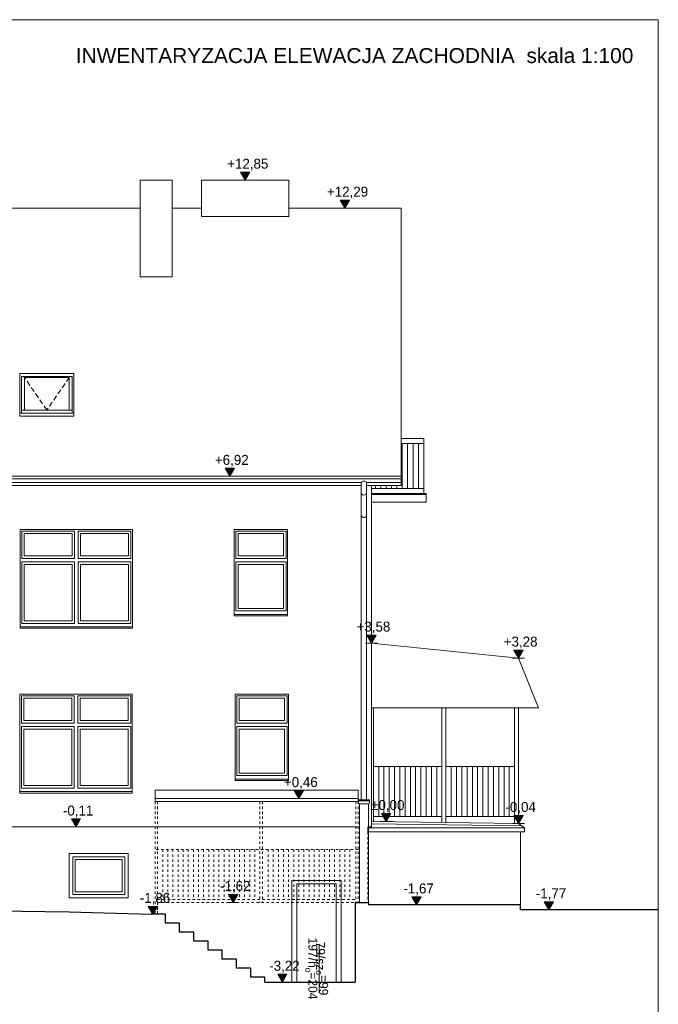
# Model space of a CAD drawing. Extents: x -128160 to 82695, y 7277 to 37028.
# Tile 4 of 14: x -83961 to -71160, y 17250 to 36977. Entities that reach past the tile are written whole.
import ezdxf

# ---------------------------------------------------------------- set-up
doc = ezdxf.new("R2010")
doc.units = 0
doc.header["$MEASUREMENT"] = 0
doc.linetypes.add('Hidden Line', pattern=[100, 50, -50])
doc.linetypes.add('Krawędzie ukryte', pattern=[150, 100, -50])
for name, color, linetype, lineweight in [('A-Opisy_Nr_Pióra__21', 7, 'Continuous', 13), ('ARCH TABELA_Nr_Pióra__21', 7, 'Continuous', 13), ('Arch wymiary_Nr_Pióra__21', 7, 'Continuous', 13), ('INWENT BALUSTRADY_Nr_Pióra__26', 5, 'Continuous', 13), ('INWENT DACH_Nr_Pióra__21', 7, 'Continuous', 13), ('INWENT ODWODNIENIE_Nr_Pióra__21', 7, 'Continuous', 13), ('INWENT OPISY_Nr_Pióra__21', 7, 'Continuous', 13), ('INWENT SCHODY_Nr_Pióra__1', 7, 'Continuous', 25), ('INWENT STROPY_Nr_Pióra__1', 7, 'Continuous', 25), ('INWENT STROPY_Nr_Pióra__21', 7, 'Continuous', 13), ('INWENT TEREN_Nr_Pióra__1', 7, 'Continuous', 25), ('INWENT. DRZWI_Nr_Pióra__21', 7, 'Continuous', 13), ('INWENT. OKNA_Nr_Pióra__21', 7, 'Continuous', 13), ('INWENT. OKNA_Nr_Pióra__5', 7, 'Continuous', 13), ('INWENT.ŚCIANY_Nr_Pióra__1', 7, 'Continuous', 25), ('INWENT.ŚCIANY_Nr_Pióra__5', 7, 'Continuous', 13)]:
    doc.layers.add(name, color=color, linetype=linetype, lineweight=lineweight)
doc.layers.add('Arch wymiary', color=7, linetype='Continuous')
doc.styles.add('GENERATED_STYLE_1', font='txt')
doc.styles.add('GENERATED_STYLE_2', font='txt')
doc.styles.add('GENERATED_STYLE_9', font='arial.ttf')

# ---------------------------------------------------------------- blocks, each defined once
blk = doc.blocks.new('Wymiary_102', base_point=(-76007, 19243))
at = {"layer": 'Arch wymiary_Nr_Pióra__21', "linetype": 'Continuous'}
blk.add_hatch(color=256, dxfattribs=at).paths.add_polyline_path([(-76007, 19243), (-76100, 19403), (-75915, 19403)], flags=0)
for p, q in [((-76007, 19243), (-76100, 19403)), ((-76100, 19403), (-75915, 19403)), ((-75915, 19403), (-76007, 19243)), ((-76007, 19243), (-76127, 19243)), ((-76007, 19243), (-75887, 19243))]:
    blk.add_line(p, q, dxfattribs=at)
at = {"layer": 'Arch wymiary_Nr_Pióra__21', "insert": (-76270, 19435), "char_height": 200, "attachment_point": 7, "style": 'GENERATED_STYLE_1'}
blk.add_mtext('{-1,67}', dxfattribs=at)
blk = doc.blocks.new('Wymiary_103', base_point=(-73352, 19143))
at = {"layer": 'Arch wymiary_Nr_Pióra__21', "linetype": 'Continuous'}
blk.add_hatch(color=256, dxfattribs=at).paths.add_polyline_path([(-73352, 19143), (-73445, 19303), (-73260, 19303)], flags=0)
for p, q in [((-73352, 19143), (-73472, 19143)), ((-73352, 19143), (-73445, 19303)), ((-73445, 19303), (-73260, 19303)), ((-73260, 19303), (-73352, 19143)), ((-73352, 19143), (-73232, 19143))]:
    blk.add_line(p, q, dxfattribs=at)
at = {"layer": 'Arch wymiary_Nr_Pióra__21', "insert": (-73615, 19335), "char_height": 200, "attachment_point": 7, "style": 'GENERATED_STYLE_1'}
blk.add_mtext('{-1,77}', dxfattribs=at)
blk = doc.blocks.new('Wymiary_104', base_point=(-79683, 19293))
at = {"layer": 'Arch wymiary_Nr_Pióra__21', "linetype": 'Continuous'}
blk.add_hatch(color=256, dxfattribs=at).paths.add_polyline_path([(-79683, 19293), (-79776, 19453), (-79590, 19453)], flags=0)
for p, q in [((-79683, 19293), (-79776, 19453)), ((-79776, 19453), (-79590, 19453)), ((-79590, 19453), (-79683, 19293)), ((-79683, 19293), (-79803, 19293)), ((-79683, 19293), (-79563, 19293))]:
    blk.add_line(p, q, dxfattribs=at)
at = {"layer": 'Arch wymiary_Nr_Pióra__21', "insert": (-79945, 19485), "char_height": 200, "attachment_point": 7, "style": 'GENERATED_STYLE_1'}
blk.add_mtext('{-1,62}', dxfattribs=at)
blk = doc.blocks.new('Wymiary_105', base_point=(-78695, 17693))
at = {"layer": 'Arch wymiary_Nr_Pióra__21', "linetype": 'Continuous'}
blk.add_hatch(color=256, dxfattribs=at).paths.add_polyline_path([(-78695, 17693), (-78788, 17853), (-78603, 17853)], flags=0)
for p, q in [((-78695, 17693), (-78788, 17853)), ((-78788, 17853), (-78603, 17853)), ((-78603, 17853), (-78695, 17693)), ((-78695, 17693), (-78815, 17693)), ((-78695, 17693), (-78575, 17693))]:
    blk.add_line(p, q, dxfattribs=at)
at = {"layer": 'Arch wymiary_Nr_Pióra__21', "insert": (-78958, 17885), "char_height": 200, "attachment_point": 7, "style": 'GENERATED_STYLE_1'}
blk.add_mtext('{-3,22}', dxfattribs=at)
blk = doc.blocks.new('Wymiary_106', base_point=(-78366, 21373))
at = {"layer": 'Arch wymiary_Nr_Pióra__21', "linetype": 'Continuous'}
blk.add_hatch(color=256, dxfattribs=at).paths.add_polyline_path([(-78366, 21373), (-78459, 21533), (-78273, 21533)], flags=0)
for p, q in [((-78366, 21373), (-78459, 21533)), ((-78459, 21533), (-78273, 21533)), ((-78273, 21533), (-78366, 21373)), ((-78366, 21373), (-78486, 21373)), ((-78366, 21373), (-78246, 21373))]:
    blk.add_line(p, q, dxfattribs=at)
at = {"layer": 'Arch wymiary_Nr_Pióra__21', "insert": (-78664, 21565), "char_height": 200, "attachment_point": 7, "style": 'GENERATED_STYLE_1'}
blk.add_mtext('{+0,46}', dxfattribs=at)
blk = doc.blocks.new('Wymiary_107', base_point=(-73961, 20874))
at = {"layer": 'Arch wymiary_Nr_Pióra__21', "linetype": 'Continuous'}
blk.add_hatch(color=256, dxfattribs=at).paths.add_polyline_path([(-73961, 20874), (-74054, 21034), (-73868, 21034)], flags=0)
for p, q in [((-73961, 20874), (-74054, 21034)), ((-74054, 21034), (-73868, 21034)), ((-73868, 21034), (-73961, 20874)), ((-73961, 20874), (-74081, 20874)), ((-73961, 20874), (-73841, 20874))]:
    blk.add_line(p, q, dxfattribs=at)
at = {"layer": 'Arch wymiary_Nr_Pióra__21', "insert": (-74224, 21066), "char_height": 200, "attachment_point": 7, "style": 'GENERATED_STYLE_1'}
blk.add_mtext('{-0,04}', dxfattribs=at)
blk = doc.blocks.new('Wymiary_108', base_point=(-76615, 20913))
at = {"layer": 'Arch wymiary_Nr_Pióra__21', "linetype": 'Continuous'}
blk.add_hatch(color=256, dxfattribs=at).paths.add_polyline_path([(-76615, 20913), (-76708, 21073), (-76522, 21073)], flags=0)
for p, q in [((-76615, 20913), (-76735, 20913)), ((-76615, 20913), (-76708, 21073)), ((-76708, 21073), (-76522, 21073)), ((-76522, 21073), (-76615, 20913)), ((-76615, 20913), (-76495, 20913))]:
    blk.add_line(p, q, dxfattribs=at)
at = {"layer": 'Arch wymiary_Nr_Pióra__21', "insert": (-76916, 21105), "char_height": 200, "attachment_point": 7, "style": 'GENERATED_STYLE_1'}
blk.add_mtext('{±0,00}', dxfattribs=at)
blk = doc.blocks.new('Wymiary_109', base_point=(-73961, 24188))
at = {"layer": 'Arch wymiary_Nr_Pióra__21', "linetype": 'Continuous'}
blk.add_hatch(color=256, dxfattribs=at).paths.add_polyline_path([(-73961, 24188), (-74054, 24348), (-73868, 24348)], flags=0)
for p, q in [((-73961, 24188), (-74054, 24348)), ((-74054, 24348), (-73868, 24348)), ((-73868, 24348), (-73961, 24188)), ((-73961, 24188), (-74081, 24188)), ((-73961, 24188), (-73841, 24188))]:
    blk.add_line(p, q, dxfattribs=at)
at = {"layer": 'Arch wymiary_Nr_Pióra__21', "insert": (-74258, 24380), "char_height": 200, "attachment_point": 7, "style": 'GENERATED_STYLE_1'}
blk.add_mtext('{+3,28}', dxfattribs=at)
blk = doc.blocks.new('Wymiary_110', base_point=(-76911, 24488))
at = {"layer": 'Arch wymiary_Nr_Pióra__21', "linetype": 'Continuous'}
blk.add_hatch(color=256, dxfattribs=at).paths.add_polyline_path([(-76911, 24488), (-77004, 24648), (-76818, 24648)], flags=0)
for p, q in [((-76911, 24488), (-77031, 24488)), ((-76911, 24488), (-77004, 24648)), ((-77004, 24648), (-76818, 24648)), ((-76818, 24648), (-76911, 24488)), ((-76911, 24488), (-76791, 24488))]:
    blk.add_line(p, q, dxfattribs=at)
at = {"layer": 'Arch wymiary_Nr_Pióra__21', "insert": (-77208, 24680), "char_height": 200, "attachment_point": 7, "style": 'GENERATED_STYLE_1'}
blk.add_mtext('{+3,58}', dxfattribs=at)
blk = doc.blocks.new('Wymiary_111', base_point=(-81292, 19053))
at = {"layer": 'Arch wymiary_Nr_Pióra__21', "linetype": 'Continuous'}
blk.add_hatch(color=256, dxfattribs=at).paths.add_polyline_path([(-81292, 19053), (-81384, 19213), (-81199, 19213)], flags=0)
for p, q in [((-81292, 19053), (-81384, 19213)), ((-81384, 19213), (-81199, 19213)), ((-81199, 19213), (-81292, 19053)), ((-81292, 19053), (-81412, 19053)), ((-81292, 19053), (-81172, 19053))]:
    blk.add_line(p, q, dxfattribs=at)
at = {"layer": 'Arch wymiary_Nr_Pióra__21', "insert": (-81554, 19245), "char_height": 200, "attachment_point": 7, "style": 'GENERATED_STYLE_1'}
blk.add_mtext('{-1,86}', dxfattribs=at)
blk = doc.blocks.new('Wymiary_112', base_point=(-82831, 20803))
at = {"layer": 'Arch wymiary_Nr_Pióra__21', "linetype": 'Continuous'}
blk.add_hatch(color=256, dxfattribs=at).paths.add_polyline_path([(-82831, 20803), (-82924, 20963), (-82739, 20963)], flags=0)
for p, q in [((-82831, 20803), (-82924, 20963)), ((-82924, 20963), (-82739, 20963)), ((-82739, 20963), (-82831, 20803)), ((-82831, 20803), (-82951, 20803)), ((-82831, 20803), (-82711, 20803))]:
    blk.add_line(p, q, dxfattribs=at)
at = {"layer": 'Arch wymiary_Nr_Pióra__21', "insert": (-83094, 20995), "char_height": 200, "attachment_point": 7, "style": 'GENERATED_STYLE_1'}
blk.add_mtext('{-0,11}', dxfattribs=at)
blk = doc.blocks.new('Wymiary_113', base_point=(-79751, 27828))
at = {"layer": 'Arch wymiary_Nr_Pióra__21', "linetype": 'Continuous'}
blk.add_hatch(color=256, dxfattribs=at).paths.add_polyline_path([(-79751, 27828), (-79843, 27988), (-79658, 27988)], flags=0)
for p, q in [((-79751, 27828), (-79871, 27828)), ((-79751, 27828), (-79843, 27988)), ((-79843, 27988), (-79658, 27988)), ((-79658, 27988), (-79751, 27828)), ((-79751, 27828), (-79631, 27828))]:
    blk.add_line(p, q, dxfattribs=at)
at = {"layer": 'Arch wymiary_Nr_Pióra__21', "insert": (-80048, 28020), "char_height": 200, "attachment_point": 7, "style": 'GENERATED_STYLE_1'}
blk.add_mtext('{+6,92}', dxfattribs=at)
blk = doc.blocks.new('Wymiary_133', base_point=(-79441, 33763))
at = {"layer": 'Arch wymiary_Nr_Pióra__21', "linetype": 'Continuous'}
blk.add_hatch(color=256, dxfattribs=at).paths.add_polyline_path([(-79441, 33763), (-79534, 33923), (-79348, 33923)], flags=0)
for p, q in [((-79441, 33763), (-79561, 33763)), ((-79441, 33763), (-79534, 33923)), ((-79534, 33923), (-79348, 33923)), ((-79348, 33923), (-79441, 33763)), ((-79441, 33763), (-79321, 33763))]:
    blk.add_line(p, q, dxfattribs=at)
at = {"layer": 'Arch wymiary_Nr_Pióra__21', "insert": (-79802, 33955), "char_height": 200, "attachment_point": 7, "style": 'GENERATED_STYLE_1'}
blk.add_mtext('{+12,85}', dxfattribs=at)
blk = doc.blocks.new('Wymiary_134', base_point=(-77441, 33203))
at = {"layer": 'Arch wymiary_Nr_Pióra__21', "linetype": 'Continuous'}
blk.add_hatch(color=256, dxfattribs=at).paths.add_polyline_path([(-77441, 33203), (-77534, 33363), (-77348, 33363)], flags=0)
for p, q in [((-77441, 33203), (-77534, 33363)), ((-77534, 33363), (-77348, 33363)), ((-77348, 33363), (-77441, 33203)), ((-77441, 33203), (-77561, 33203)), ((-77441, 33203), (-77321, 33203))]:
    blk.add_line(p, q, dxfattribs=at)
at = {"layer": 'Arch wymiary_Nr_Pióra__21', "insert": (-77802, 33395), "char_height": 200, "attachment_point": 7, "style": 'GENERATED_STYLE_1'}
blk.add_mtext('{+12,29}', dxfattribs=at)

msp = doc.modelspace()

# ---------------------------------------------------------------- linework, layer by layer
at = {"layer": 'ARCH TABELA_Nr_Pióra__21', "linetype": 'Continuous'}
for p, q in [((-128159.9, 36977.1), (-71159.9, 36977.1)), ((-71159.9, 36977.1), (-71159.9, 7277.1))]:
    msp.add_line(p, q, dxfattribs=at)
at = {"layer": 'INWENT BALUSTRADY_Nr_Pióra__26', "linetype": 'Continuous'}
for p, q in [((-75860.9, 28582.8), (-76315.9, 28582.8)), ((-75860.9, 28482.8), (-76315.9, 28482.8)), ((-76292.2, 28482.8), (-76292.2, 27582.8)), ((-76184.4, 28482.8), (-76184.4, 27582.8)), ((-76076.6, 28482.8), (-76076.6, 27582.8)), ((-75968.8, 28482.8), (-75968.8, 27582.8)), ((-75860.9, 28582.8), (-75860.9, 27482.8)), ((-76831.4, 27642.9), (-76831.4, 27582.8)), ((-76723.5, 27642.9), (-76723.5, 27582.8)), ((-76615.7, 27642.9), (-76615.7, 27582.8)), ((-76507.9, 27642.9), (-76507.9, 27582.8)), ((-76400.1, 27642.9), (-76400.1, 27582.8)), ((-75860.9, 27582.8), (-76910.9, 27582.8)), ((-73960.9, 24187.8), (-76910.9, 24487.8)), ((-73560.9, 23187.8), (-73960.9, 24187.8)), ((-73560.9, 23187.8), (-76910.9, 23187.8)), ((-76870.9, 23187.8), (-76870.9, 20912.3)), ((-75495.9, 23187.8), (-75495.9, 20894.4)), ((-75415.9, 23187.8), (-75415.9, 20893.4)), ((-74040.9, 23187.8), (-74040.9, 20875.4)), ((-73960.9, 23187.8), (-73960.9, 20874.4)), ((-76870.9, 22012.8), (-75495.9, 22012.8)), ((-76765.2, 21012.8), (-76765.2, 22012.8)), ((-76659.4, 21012.8), (-76659.4, 22012.8)), ((-76553.6, 21012.8), (-76553.6, 22012.8)), ((-76447.9, 21012.8), (-76447.9, 22012.8)), ((-76342.1, 21012.8), (-76342.1, 22012.8)), ((-76236.3, 21012.8), (-76236.3, 22012.8)), ((-76130.5, 21012.8), (-76130.5, 22012.8)), ((-76024.8, 21012.8), (-76024.8, 22012.8)), ((-75919, 21012.8), (-75919, 22012.8)), ((-75813.2, 21012.8), (-75813.2, 22012.8)), ((-75707.5, 21012.8), (-75707.5, 22012.8)), ((-75601.7, 21012.8), (-75601.7, 22012.8)), ((-75415.9, 22012.8), (-74040.9, 22012.8)), ((-75310.2, 21012.8), (-75310.2, 22012.8)), ((-75204.4, 21012.8), (-75204.4, 22012.8)), ((-75098.6, 21012.8), (-75098.6, 22012.8)), ((-74992.9, 21012.8), (-74992.9, 22012.8)), ((-74887.1, 21012.8), (-74887.1, 22012.8)), ((-74781.3, 21012.8), (-74781.3, 22012.8)), ((-74675.5, 21012.8), (-74675.5, 22012.8)), ((-74569.8, 21012.8), (-74569.8, 22012.8)), ((-74464, 21012.8), (-74464, 22012.8)), ((-74358.2, 21012.8), (-74358.2, 22012.8)), ((-74252.5, 21012.8), (-74252.5, 22012.8)), ((-74146.7, 21012.8), (-74146.7, 22012.8)), ((-77175.9, 21542.8), (-81245.9, 21542.8)), ((-81245.9, 21542.8), (-81245.9, 21312.8)), ((-77175.9, 21542.8), (-77175.9, 21312.8)), ((-77175.9, 21372.8), (-81245.9, 21372.8)), ((-77175.9, 21312.8), (-81245.9, 21312.8)), ((-76870.9, 21012.8), (-75495.9, 21012.8)), ((-75415.9, 21012.8), (-74040.9, 21012.8))]:
    msp.add_line(p, q, dxfattribs=at)
at = {"layer": 'INWENT BALUSTRADY_Nr_Pióra__26', "linetype": 'Hidden Line'}
for p, q in [((-81245.9, 21312.8), (-81245.9, 19052.8)), ((-81195.9, 21312.8), (-81195.9, 19052.8)), ((-79145.9, 21312.8), (-79145.9, 19292.8)), ((-79095.9, 21312.8), (-79095.9, 19292.8)), ((-77225.9, 21312.8), (-77225.9, 19292.8)), ((-77175.9, 21312.8), (-77175.9, 19292.8)), ((-77175.9, 20352.8), (-81245.9, 20352.8)), ((-81093.4, 20352.8), (-81093.4, 19352.8)), ((-80990.9, 20352.8), (-80990.9, 19352.8)), ((-80888.4, 20352.8), (-80888.4, 19352.8)), ((-80785.9, 20352.8), (-80785.9, 19352.8)), ((-80683.4, 20352.8), (-80683.4, 19352.8)), ((-80580.9, 20352.8), (-80580.9, 19352.8)), ((-80478.4, 20352.8), (-80478.4, 19352.8)), ((-80375.9, 20352.8), (-80375.9, 19352.8)), ((-80273.4, 20352.8), (-80273.4, 19352.8)), ((-80170.9, 20352.8), (-80170.9, 19352.8)), ((-80068.4, 20352.8), (-80068.4, 19352.8)), ((-79965.9, 20352.8), (-79965.9, 19352.8)), ((-79863.4, 20352.8), (-79863.4, 19352.8)), ((-79760.9, 20352.8), (-79760.9, 19352.8)), ((-79658.4, 20352.8), (-79658.4, 19352.8)), ((-79555.9, 20352.8), (-79555.9, 19352.8)), ((-79453.4, 20352.8), (-79453.4, 19352.8)), ((-79350.9, 20352.8), (-79350.9, 19352.8)), ((-79248.4, 20352.8), (-79248.4, 19352.8)), ((-78980.9, 20352.8), (-78980.9, 19352.8)), ((-78878.4, 20352.8), (-78878.4, 19352.8)), ((-78775.9, 20352.8), (-78775.9, 19352.8)), ((-78673.4, 20352.8), (-78673.4, 19352.8)), ((-78570.9, 20352.8), (-78570.9, 19352.8)), ((-78468.4, 20352.8), (-78468.4, 19352.8)), ((-78365.9, 20352.8), (-78365.9, 19352.8)), ((-78263.4, 20352.8), (-78263.4, 19352.8)), ((-78160.9, 20352.8), (-78160.9, 19352.8)), ((-78058.4, 20352.8), (-78058.4, 19352.8)), ((-77955.9, 20352.8), (-77955.9, 19352.8)), ((-77853.4, 20352.8), (-77853.4, 19352.8)), ((-77750.9, 20352.8), (-77750.9, 19352.8)), ((-77648.4, 20352.8), (-77648.4, 19352.8)), ((-77545.9, 20352.8), (-77545.9, 19352.8)), ((-77443.4, 20352.8), (-77443.4, 19352.8)), ((-77340.9, 20352.8), (-77340.9, 19352.8)), ((-81195.9, 19352.8), (-77225.9, 19352.8))]:
    msp.add_line(p, q, dxfattribs=at)
at = {"layer": 'INWENT DACH_Nr_Pióra__21', "linetype": 'Continuous'}
for p, q in [((-104413, 33202.8), (-81545.9, 33202.8)), ((-80905.9, 33202.8), (-80315.9, 33202.8)), ((-78565.9, 33202.8), (-76315.9, 33202.8)), ((-76315.9, 33202.8), (-76315.9, 27642.9)), ((-120405.9, 27828.4), (-76315.9, 27828.4)), ((-120405.9, 27777.2), (-76315.9, 27777.2)), ((-90073.4, 27702.2), (-77115.9, 27702.2)), ((-90073.4, 27642.9), (-77115.9, 27642.9)), ((-77005.9, 27702.2), (-76315.9, 27702.2)), ((-77005.9, 27642.9), (-76315.9, 27642.9))]:
    msp.add_line(p, q, dxfattribs=at)
at = {"layer": 'INWENT ODWODNIENIE_Nr_Pióra__21', "linetype": 'Continuous'}
for p, q in [((-77115.9, 27702.2), (-77115.9, 21347.8)), ((-77005.9, 27702.2), (-77005.9, 21347.8)), ((-77170.9, 21347.8), (-77170.9, 21287.8)), ((-77170.9, 21347.8), (-76950.9, 21347.8)), ((-77170.9, 21327.8), (-76950.9, 21327.8)), ((-76950.9, 21347.8), (-76950.9, 21287.8)), ((-76970.9, 21267.8), (-77150.9, 21267.8)), ((-77150.9, 21267.8), (-77150.9, 19292.8)), ((-76970.9, 21267.8), (-76970.9, 19292.8))]:
    msp.add_line(p, q, dxfattribs=at)
for centre, radius, start, end in [((-77060.9, 27666.6), 65.5, 32.87588, 147.12412), ((-77060.9, 27507.4), 55.2, 174.54738, 354.54738), ((-77060.9, 27057.4), 55.2, 185.45262, 5.45262), ((-77150.9, 21287.8), 20, 180, 270), ((-76970.9, 21287.8), 20, 270, 0)]:
    msp.add_arc(centre, radius, start, end, dxfattribs=at)
at = {"layer": 'INWENT OPISY_Nr_Pióra__21', "linetype": 'Continuous'}
msp.add_line((-77960.9, 18451.9), (-77960.9, 17481.9), dxfattribs=at)
at = {"layer": 'INWENT SCHODY_Nr_Pióra__1', "linetype": 'Continuous'}
for p, q in [((-81040.9, 19052.8), (-81325.9, 19052.8)), ((-81040.9, 18872.8), (-81040.9, 19052.8)), ((-80755.9, 18872.8), (-81040.9, 18872.8)), ((-80755.9, 18692.8), (-80755.9, 18872.8)), ((-80470.9, 18692.8), (-80755.9, 18692.8)), ((-80470.9, 18512.8), (-80470.9, 18692.8)), ((-80185.9, 18512.8), (-80470.9, 18512.8)), ((-80185.9, 18332.8), (-80185.9, 18512.8)), ((-79900.9, 18332.8), (-80185.9, 18332.8)), ((-79900.9, 18152.8), (-79900.9, 18332.8)), ((-79615.9, 18152.8), (-79900.9, 18152.8)), ((-79615.9, 17972.8), (-79615.9, 18152.8)), ((-79330.9, 17972.8), (-79615.9, 17972.8)), ((-79330.9, 17792.8), (-79330.9, 17972.8)), ((-79045.9, 17792.8), (-79330.9, 17792.8)), ((-79045.9, 17692.8), (-79045.9, 17792.8))]:
    msp.add_line(p, q, dxfattribs=at)
at = {"layer": 'INWENT STROPY_Nr_Pióra__1', "linetype": 'Continuous'}
msp.add_line((-79045.9, 17692.8), (-77235.9, 17692.8), dxfattribs=at)
at = {"layer": 'INWENT STROPY_Nr_Pióra__21', "linetype": 'Continuous'}
for p, q in [((-75810.9, 27482.8), (-76910.9, 27482.8)), ((-75810.9, 27462.8), (-76910.9, 27462.8)), ((-75810.9, 27312.8), (-76910.9, 27312.8))]:
    msp.add_line(p, q, dxfattribs=at)
at = {"layer": 'INWENT TEREN_Nr_Pióra__1', "linetype": 'Continuous'}
for p, q in [((-88575.9, 19192.8), (-82965.9, 19102.8)), ((-73920.9, 19242.8), (-76965.9, 19242.8)), ((-73920.9, 19142.8), (-73920.9, 19242.8)), ((-71159.9, 19142.8), (-73920.9, 19142.8)), ((-82965.9, 19102.8), (-81325.9, 19052.8))]:
    msp.add_line(p, q, dxfattribs=at)
at = {"layer": 'INWENT. DRZWI_Nr_Pióra__21', "linetype": 'Continuous'}
for p, q in [((-78405.9, 19662.8), (-78405.9, 17692.8)), ((-78405.9, 19662.8), (-77615.9, 19662.8)), ((-77615.9, 17692.8), (-77615.9, 19662.8))]:
    msp.add_line(p, q, dxfattribs=at)
at = {"layer": 'INWENT. OKNA_Nr_Pióra__21', "linetype": 'Continuous'}
for p, q in [((-83955.9, 29889.3), (-83955.9, 29036.9)), ((-82875.9, 29889.3), (-83955.9, 29889.3)), ((-82905.9, 29829.3), (-83925.9, 29829.3)), ((-83925.9, 29096.9), (-83925.9, 29829.3)), ((-83865.9, 29156.9), (-83865.9, 29829.3)), ((-82965.9, 29809.3), (-83865.9, 29809.3)), ((-82965.9, 29156.9), (-82965.9, 29829.3)), ((-82905.9, 29096.9), (-82905.9, 29829.3)), ((-82875.9, 29036.9), (-82875.9, 29889.3)), ((-83955.9, 29096.9), (-82875.9, 29096.9)), ((-83955.9, 29036.9), (-82875.9, 29036.9)), ((-83925.9, 29156.9), (-82905.9, 29156.9))]:
    msp.add_line(p, q, dxfattribs=at)
at = {"layer": 'INWENT. OKNA_Nr_Pióra__21', "linetype": 'Krawędzie ukryte'}
for p, q in [((-83415.9, 29156.9), (-83865.9, 29809.3)), ((-82965.9, 29809.3), (-83415.9, 29156.9))]:
    msp.add_line(p, q, dxfattribs=at)
at = {"layer": 'INWENT. OKNA_Nr_Pióra__5', "linetype": 'Continuous'}
for p, q in [((-83920.9, 26732.8), (-83920.9, 26182.8)), ((-83920.9, 26732.8), (-82860.9, 26732.8)), ((-83870.9, 26682.8), (-82910.9, 26682.8)), ((-83870.9, 26682.8), (-83870.9, 26232.8)), ((-82910.9, 26682.8), (-82910.9, 26232.8)), ((-82860.9, 26732.8), (-82860.9, 26182.8)), ((-82790.9, 26732.8), (-82790.9, 26182.8)), ((-81730.9, 26732.8), (-82790.9, 26732.8)), ((-81780.9, 26682.8), (-82740.9, 26682.8)), ((-82740.9, 26682.8), (-82740.9, 26232.8)), ((-81780.9, 26682.8), (-81780.9, 26232.8)), ((-81730.9, 26732.8), (-81730.9, 26182.8)), ((-79630.9, 26732.8), (-79630.9, 26182.8)), ((-79630.9, 26732.8), (-78620.9, 26732.8)), ((-79580.9, 26682.8), (-78670.9, 26682.8)), ((-79580.9, 26682.8), (-79580.9, 26232.8)), ((-78670.9, 26682.8), (-78670.9, 26232.8)), ((-78620.9, 26732.8), (-78620.9, 26182.8)), ((-83920.9, 26182.8), (-82860.9, 26182.8)), ((-83920.9, 26112.8), (-82860.9, 26112.8)), ((-83920.9, 26112.8), (-83920.9, 24882.8)), ((-83870.9, 26232.8), (-82910.9, 26232.8)), ((-83870.9, 26062.8), (-82910.9, 26062.8)), ((-83870.9, 26062.8), (-83870.9, 24932.8)), ((-82910.9, 26062.8), (-82910.9, 24932.8)), ((-82860.9, 26112.8), (-82860.9, 24882.8)), ((-81730.9, 26182.8), (-82790.9, 26182.8)), ((-81730.9, 26112.8), (-82790.9, 26112.8)), ((-82790.9, 26112.8), (-82790.9, 24882.8)), ((-81780.9, 26232.8), (-82740.9, 26232.8)), ((-81780.9, 26062.8), (-82740.9, 26062.8)), ((-82740.9, 26062.8), (-82740.9, 24932.8)), ((-81780.9, 26062.8), (-81780.9, 24932.8)), ((-81730.9, 26112.8), (-81730.9, 24882.8)), ((-79630.9, 26182.8), (-78620.9, 26182.8)), ((-79630.9, 26112.8), (-78620.9, 26112.8)), ((-79630.9, 26112.8), (-79630.9, 25132.8)), ((-79580.9, 26232.8), (-78670.9, 26232.8)), ((-79580.9, 26062.8), (-78670.9, 26062.8)), ((-79580.9, 26062.8), (-79580.9, 25182.8)), ((-78670.9, 26062.8), (-78670.9, 25182.8)), ((-78620.9, 26112.8), (-78620.9, 25132.8)), ((-79660.9, 25062.8), (-79660.9, 25032.8)), ((-79630.9, 25132.8), (-78620.9, 25132.8)), ((-79580.9, 25182.8), (-78670.9, 25182.8)), ((-78590.9, 25032.8), (-78590.9, 25062.8)), ((-83920.9, 24882.8), (-82860.9, 24882.8)), ((-83870.9, 24932.8), (-82910.9, 24932.8)), ((-81730.9, 24882.8), (-82790.9, 24882.8)), ((-81780.9, 24932.8), (-82740.9, 24932.8)), ((-79660.9, 25032.8), (-78590.9, 25032.8)), ((-83950.9, 24812.8), (-83950.9, 24782.8)), ((-83950.9, 24782.8), (-81700.9, 24782.8)), ((-81700.9, 24782.8), (-81700.9, 24812.8)), ((-83925.9, 23432.8), (-82865.9, 23432.8)), ((-83925.9, 23432.8), (-83925.9, 22882.8)), ((-83875.9, 23382.8), (-83875.9, 22932.8)), ((-83875.9, 23382.8), (-82915.9, 23382.8)), ((-82915.9, 23382.8), (-82915.9, 22932.8)), ((-82865.9, 23432.8), (-82865.9, 22882.8)), ((-81735.9, 23432.8), (-82795.9, 23432.8)), ((-82795.9, 23432.8), (-82795.9, 22882.8)), ((-82745.9, 23382.8), (-82745.9, 22932.8)), ((-81785.9, 23382.8), (-82745.9, 23382.8)), ((-81785.9, 23382.8), (-81785.9, 22932.8)), ((-81735.9, 23432.8), (-81735.9, 22882.8)), ((-79610.9, 23432.8), (-78600.9, 23432.8)), ((-79610.9, 23432.8), (-79610.9, 22882.8)), ((-79560.9, 23382.8), (-79560.9, 22932.8)), ((-79560.9, 23382.8), (-78650.9, 23382.8)), ((-78650.9, 23382.8), (-78650.9, 22932.8)), ((-78600.9, 23432.8), (-78600.9, 22882.8)), ((-83875.9, 22932.8), (-82915.9, 22932.8)), ((-81785.9, 22932.8), (-82745.9, 22932.8)), ((-79560.9, 22932.8), (-78650.9, 22932.8)), ((-83925.9, 22882.8), (-82865.9, 22882.8)), ((-83925.9, 22812.8), (-83925.9, 21582.8)), ((-83925.9, 22812.8), (-82865.9, 22812.8)), ((-83875.9, 22762.8), (-83875.9, 21632.8)), ((-83875.9, 22762.8), (-82915.9, 22762.8)), ((-82915.9, 22762.8), (-82915.9, 21632.8)), ((-82865.9, 22812.8), (-82865.9, 21582.8)), ((-81735.9, 22882.8), (-82795.9, 22882.8)), ((-82795.9, 22812.8), (-82795.9, 21582.8)), ((-81735.9, 22812.8), (-82795.9, 22812.8)), ((-82745.9, 22762.8), (-82745.9, 21632.8)), ((-81785.9, 22762.8), (-82745.9, 22762.8)), ((-81785.9, 22762.8), (-81785.9, 21632.8)), ((-81735.9, 22812.8), (-81735.9, 21582.8)), ((-79610.9, 22882.8), (-78600.9, 22882.8)), ((-79610.9, 22812.8), (-79610.9, 21832.8)), ((-79610.9, 22812.8), (-78600.9, 22812.8)), ((-79560.9, 22762.8), (-79560.9, 21882.8)), ((-79560.9, 22762.8), (-78650.9, 22762.8)), ((-78650.9, 22762.8), (-78650.9, 21882.8)), ((-78600.9, 22812.8), (-78600.9, 21832.8)), ((-79640.9, 21762.8), (-79640.9, 21732.8)), ((-79640.9, 21732.8), (-78570.9, 21732.8)), ((-79610.9, 21832.8), (-78600.9, 21832.8)), ((-79560.9, 21882.8), (-78650.9, 21882.8)), ((-78570.9, 21732.8), (-78570.9, 21762.8)), ((-83955.9, 21512.8), (-83955.9, 21482.8)), ((-83925.9, 21582.8), (-82865.9, 21582.8)), ((-83875.9, 21632.8), (-82915.9, 21632.8)), ((-81735.9, 21582.8), (-82795.9, 21582.8)), ((-81785.9, 21632.8), (-82745.9, 21632.8)), ((-81705.9, 21482.8), (-81705.9, 21512.8)), ((-83955.9, 21482.8), (-81705.9, 21482.8)), ((-82895.9, 20202.8), (-82895.9, 19452.8)), ((-81855.9, 20202.8), (-82895.9, 20202.8)), ((-81905.9, 20152.8), (-82845.9, 20152.8)), ((-82845.9, 20152.8), (-82845.9, 19502.8)), ((-81905.9, 20152.8), (-81905.9, 19502.8)), ((-81855.9, 20202.8), (-81855.9, 19452.8)), ((-82895.9, 19452.8), (-81855.9, 19452.8)), ((-82845.9, 19502.8), (-81905.9, 19502.8))]:
    msp.add_line(p, q, dxfattribs=at)
at = {"layer": 'INWENT.ŚCIANY_Nr_Pióra__1', "linetype": 'Continuous'}
for p, q in [((-77235.9, 19292.8), (-76965.9, 19292.8)), ((-77235.9, 19292.8), (-77235.9, 17692.8)), ((-76965.9, 19292.8), (-76965.9, 19242.8))]:
    msp.add_line(p, q, dxfattribs=at)
at = {"layer": 'INWENT.ŚCIANY_Nr_Pióra__5', "linetype": 'Continuous'}
for p, q in [((-80905.9, 33762.8), (-81545.9, 33762.8)), ((-81545.9, 33762.8), (-81545.9, 31828.1)), ((-80905.9, 33762.8), (-80905.9, 31828.1)), ((-78565.9, 33762.8), (-80315.9, 33762.8)), ((-80315.9, 33762.8), (-80315.9, 33031.5)), ((-78565.9, 33762.8), (-78565.9, 33031.5)), ((-78565.9, 33031.5), (-80315.9, 33031.5)), ((-80905.9, 31828.1), (-81545.9, 31828.1)), ((-76910.9, 27642.9), (-76910.9, 20802.8)), ((-75810.9, 27312.8), (-75810.9, 27482.8)), ((-83950.9, 26762.8), (-81700.9, 26762.8)), ((-83950.9, 26762.8), (-83950.9, 24812.8)), ((-81700.9, 26762.8), (-81700.9, 24812.8)), ((-79660.9, 26762.8), (-78590.9, 26762.8)), ((-79660.9, 26762.8), (-79660.9, 25062.8)), ((-78590.9, 26762.8), (-78590.9, 25062.8)), ((-79660.9, 25062.8), (-78590.9, 25062.8)), ((-83950.9, 24812.8), (-81700.9, 24812.8)), ((-83955.9, 23462.8), (-83955.9, 21512.8)), ((-83955.9, 23462.8), (-81705.9, 23462.8)), ((-81705.9, 23462.8), (-81705.9, 21512.8)), ((-79640.9, 23462.8), (-79640.9, 21762.8)), ((-79640.9, 23462.8), (-78570.9, 23462.8)), ((-78570.9, 23462.8), (-78570.9, 21762.8)), ((-79640.9, 21762.8), (-78570.9, 21762.8)), ((-83955.9, 21512.8), (-81705.9, 21512.8)), ((-76910.3, 20912.8), (-73960.9, 20874.4)), ((-77150.9, 20802.8), (-90038.4, 20802.8)), ((-76980.9, 20702.8), (-76980.9, 20782.8)), ((-73840.9, 20782.8), (-76980.9, 20782.8)), ((-76910.9, 20802.8), (-76970.9, 20802.8)), ((-76910.9, 20862.8), (-73894.3, 20823.5)), ((-73840.9, 20782.8), (-73960.9, 20874.4)), ((-73840.9, 20782.8), (-73840.9, 20702.8)), ((-73840.9, 20702.8), (-76980.9, 20702.8)), ((-73920.9, 20702.8), (-73920.9, 19242.8)), ((-82965.9, 20272.8), (-82965.9, 19382.8)), ((-82965.9, 20272.8), (-81785.9, 20272.8)), ((-81785.9, 20272.8), (-81785.9, 19382.8)), ((-78505.9, 17692.8), (-78505.9, 19732.8)), ((-77515.9, 19732.8), (-78505.9, 19732.8)), ((-77515.9, 17692.8), (-77515.9, 19732.8)), ((-82965.9, 19382.8), (-81785.9, 19382.8))]:
    msp.add_line(p, q, dxfattribs=at)
at = {"layer": 'INWENT.ŚCIANY_Nr_Pióra__5', "linetype": 'Hidden Line'}
for p, q in [((-76980.9, 20802.8), (-76980.9, 19292.8)), ((-76965.9, 19292.8), (-81195.9, 19292.8)), ((-81195.9, 19292.8), (-81195.9, 19052.8))]:
    msp.add_line(p, q, dxfattribs=at)

# ---------------------------------------------------------------- block references
at = {"layer": 'Arch wymiary', "linetype": 'Continuous'}
for name, p in [('Wymiary_133', (-79440.9, 33762.8)), ('Wymiary_134', (-77440.9, 33202.8)), ('Wymiary_113', (-79750.6, 27828.4)), ('Wymiary_110', (-76910.9, 24487.8)), ('Wymiary_109', (-73960.9, 24187.8)), ('Wymiary_106', (-78366.2, 21372.8)), ('Wymiary_108', (-76615.1, 20912.8)), ('Wymiary_107', (-73960.9, 20874.4)), ('Wymiary_112', (-82831.4, 20802.8)), ('Wymiary_104', (-79682.8, 19292.8)), ('Wymiary_102', (-76007.4, 19242.8)), ('Wymiary_103', (-73352.4, 19142.8)), ('Wymiary_111', (-81291.5, 19052.8)), ('Wymiary_105', (-78695.4, 17692.8))]:
    msp.add_blockref(name, p, dxfattribs=at)

# ---------------------------------------------------------------- texts
at = {"layer": 'A-Opisy_Nr_Pióra__21', "linetype": 'Continuous', "insert": (-71659.9, 36408.5), "char_height": 300, "attachment_point": 3, "style": 'GENERATED_STYLE_9'}
msp.add_mtext('{INWENTARYZACJA ELEWACJA ZACHODNIA  skala 1:100}', dxfattribs=at)
at = {"layer": 'INWENT OPISY_Nr_Pióra__21', "linetype": 'Continuous', "insert": (-77717.7, 17966.9), "char_height": 180, "width": 1346.334, "attachment_point": 2, "rotation": 270, "line_spacing_factor": 0.308655, "style": 'GENERATED_STYLE_2'}
msp.add_mtext('{79/sz\\A1{\\H0.7x;\\S ^ o;}=99\\P197/h\\A1{\\H0.7x;\\S ^ o;}=204}', dxfattribs=at)

doc.saveas('drawing.dxf')
